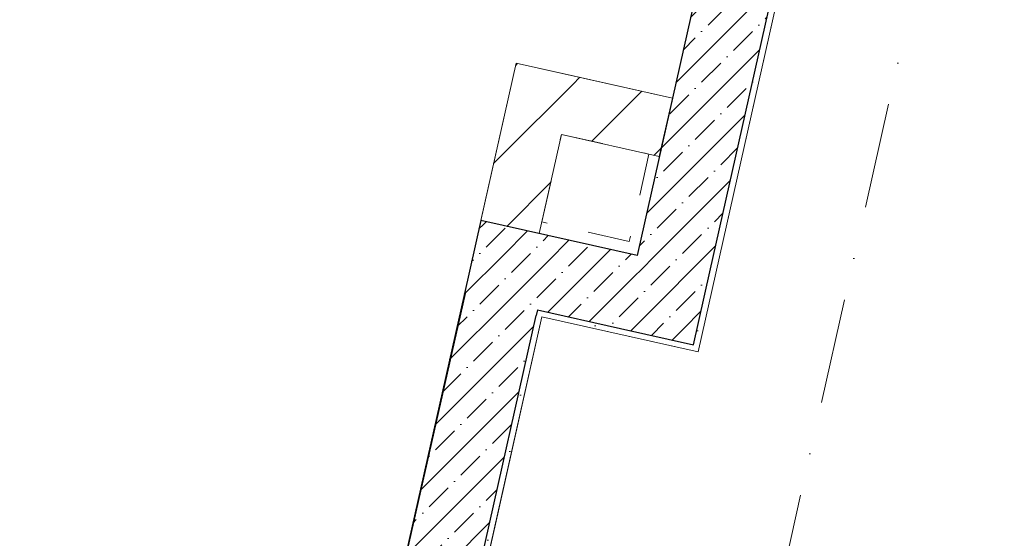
# Model space of a CAD drawing. Header units: millimetres. Extents: x -7218036 to -6934485, y 6013857 to 6210136.
# Tile 154 of 214: x -7178542 to -7175248, y 6145140 to 6146875. Entities that reach past the tile are written whole.
import ezdxf
from ezdxf.enums import TextEntityAlignment as Align

# ---------------------------------------------------------------- set-up
doc = ezdxf.new("R2010")
doc.units = ezdxf.units.MM
doc.header["$MEASUREMENT"] = 0
doc.linetypes.add('короткая штриховая', pattern=[282.222222, 141.111111, -141.111111])
doc.linetypes.add('Штрихпунктирная', pattern=[670.277762, 352.777767, -176.388884, 0, -141.111112])
for name, color, linetype in [('S - автостоянка.АР', 7, 'Continuous'), ('АР-Стены_внешние_.АР', 7, 'Continuous'), ('АР-Стены_внутренние_пилоны.АР', 7, 'Continuous'), ('АР-Чертеж-Оси_Осевые размеры.АР', 7, 'Continuous')]:
    doc.layers.add(name, color=color, linetype=linetype)
for name, color, linetype, lineweight in [('АР-вертикальная связь - Лифт.АР_Ном._пера__120', 7, 'Continuous', 0), ('АР-Стены_внешние_.АР_Ном._пера__1', 7, 'Continuous', 30), ('АР-Стены_внутренние_пилоны.АР_Ном._пера__1', 7, 'Continuous', 30), ('АР-Чертеж-Оси_Осевые размеры.АР_Ном._пера__1', 7, 'Continuous', 0), ('АР-Чертеж-Оси_Осевые размеры.АР_Ном._пера__120', 7, 'Continuous', 0)]:
    doc.layers.add(name, color=color, linetype=linetype, lineweight=lineweight)
doc.styles.add('РЎР“Р•РќР•Р\xa0Р\x98Р\xa0_РЎРўР\x98Р›Р¬_1', font='GOTHIC.TTF')
doc.dimstyles.new('СГЕНЕРИР_СТИЛЬ__1', dxfattribs={"dimtxt": 400, "dimasz": 332.5, "dimexe": 0.18, "dimexo": 0.0625, "dimgap": 0, "dimtad": 1, "dimdec": 0, "dimzin": 0, "dimdsep": 46, "dimtxsty": 'РЎР“Р•РќР•Р\xa0Р\x98Р\xa0_РЎРўР\x98Р›Р¬_1', "dimblk": 'ARROWHEAD_6', "dimblk1": 'ARROWHEAD_6', "dimblk2": 'ARROWHEAD_6', "dimcen": 0.09, "dimse1": 1, "dimse2": 1, "dimclrd": 7, "dimclre": 7, "dimclrt": 7, "dimazin": 0, "dimtfac": 1, "dimtdec": 4, "dimtmove": 0, "dimatfit": 3, "dimfxl": 1, "dimtolj": 1, "dimtzin": 0, "dimarcsym": 0})
pattern_1 = [(45, (-6566190.34, 6563027.8), (-111.369318, 111.369318), [0, -105, 0, -157.5]), (110, (-6565840.34, 6563027.8), (148.001588, 53.868173), [0, -77, 0, -133])]
pattern_2 = [(45, (-6566190.34, 6562677.8), (-84.852814, 84.852814), []), (45, (-6566232.77, 6562720.22), (-84.852814, 84.852814), [90, -30, 0, -30])]
pattern_3 = [(45, (-6566190.34, 6562677.8), (-127.279217, 127.279217), [])]

# ---------------------------------------------------------------- blocks, each defined once
blk = doc.blocks.new('Стена_74_6', base_point=(-7175849.8, 6148308))
at = {"layer": 'АР-Стены_внутренние_пилоны.АР', "linetype": 'Continuous', "lineweight": 0, "true_color": 0x000000}
h = blk.add_hatch(dxfattribs=at)
h.set_pattern_fill('ШТУКАТУРКА__ГИПС_01_0006', color=18, style=0, pattern_type=2)
h.set_pattern_definition(pattern_1)
h.paths.add_polyline_path([(-7175700.5, 6148402.5), (-7176287.9, 6145787.1), (-7176268.4, 6145782.7), (-7175681, 6148398.1)])
h = blk.add_hatch(dxfattribs=at)
h.set_pattern_fill('ЖЕЛЕЗОБЕТОН__PROJECT__0006', color=18, style=0, pattern_type=2)
h.set_pattern_definition(pattern_2)
h.paths.add_polyline_path([(-7175999.2, 6148213.4), (-7176477.1, 6146085.8), (-7176233.1, 6146031), (-7175755.3, 6148158.6)])
h = blk.add_hatch(dxfattribs=at)
h.set_pattern_fill('ЖЕЛЕЗОБЕТОН__PROJECT__0006', color=18, style=0, pattern_type=2)
h.set_pattern_definition(pattern_2)
h.paths.add_polyline_path([(-7176477.1, 6146085.8), (-7176531.9, 6145841.9), (-7176287.9, 6145787.1)])
h = blk.add_hatch(dxfattribs=at)
h.set_pattern_fill('ЖЕЛЕЗОБЕТОН__PROJECT__0006', color=18, style=0, pattern_type=2)
h.set_pattern_definition(pattern_2)
h.paths.add_polyline_path([(-7176477.1, 6146085.8), (-7176287.9, 6145787.1), (-7176233.1, 6146031)])
h = blk.add_hatch(dxfattribs=at)
h.set_pattern_fill('ШТУКАТУРКА__ГИПС_01_0006', color=18, style=0, pattern_type=2)
h.set_pattern_definition(pattern_1)
h.paths.add_polyline_path([(-7176287.9, 6145787.1), (-7176292.3, 6145767.6), (-7176272.8, 6145763.2)])
h = blk.add_hatch(dxfattribs=at)
h.set_pattern_fill('ШТУКАТУРКА__ГИПС_01_0006', color=18, style=0, pattern_type=2)
h.set_pattern_definition(pattern_1)
h.paths.add_polyline_path([(-7176268.4, 6145782.7), (-7176287.9, 6145787.1), (-7176272.8, 6145763.2)])
at = {"layer": 'АР-Стены_внутренние_пилоны.АР_Ном._пера__1', "color": 7, "linetype": 'Continuous', "lineweight": 30}
for p, q in [((-7175755.3, 6148158.6), (-7175700.5, 6148402.5)), ((-7176233.1, 6146031), (-7175755.3, 6148158.6)), ((-7176287.9, 6145787.1), (-7176233.1, 6146031)), ((-7176531.9, 6145841.9), (-7176287.9, 6145787.1))]:
    blk.add_line(p, q, dxfattribs=at)
at = {"layer": 'АР-Стены_внутренние_пилоны.АР_Ном._пера__1', "color": 7, "linetype": 'Continuous', "lineweight": 0, "flags": 128}
for points in [[(-7176272.8, 6145763.2), (-7175681, 6148398.1)], [(-7176272.8, 6145763.2), (-7176292.3, 6145767.6)]]:
    blk.add_lwpolyline(points, dxfattribs=at)
at = {"layer": 'АР-Стены_внутренние_пилоны.АР_Ном._пера__1', "color": 7, "linetype": 'Continuous', "lineweight": 30, "flags": 128}
blk.add_lwpolyline([(-7175999.2, 6148213.4), (-7176477.1, 6146085.8)], dxfattribs=at)
blk = doc.blocks.new('Стена_75_6', base_point=(-7176382.5, 6145936.4))
at = {"layer": 'АР-Стены_внутренние_пилоны.АР', "linetype": 'Continuous', "lineweight": 0, "true_color": 0x000000}
h = blk.add_hatch(dxfattribs=at)
h.set_pattern_fill('ЖЕЛЕЗОБЕТОН__PROJECT__0006', color=18, style=0, pattern_type=2)
h.set_pattern_definition(pattern_2)
h.paths.add_polyline_path([(-7177054.4, 6145959.2), (-7176810.4, 6145904.4), (-7176999.6, 6146203.1)])
h = blk.add_hatch(dxfattribs=at)
h.set_pattern_fill('ЖЕЛЕЗОБЕТОН__PROJECT__0006', color=18, style=0, pattern_type=2)
h.set_pattern_definition(pattern_2)
h.paths.add_polyline_path([(-7176999.6, 6146203.1), (-7176810.4, 6145904.4), (-7176755.7, 6146148.4)])
h = blk.add_hatch(dxfattribs=at)
h.set_pattern_fill('ЖЕЛЕЗОБЕТОН__PROJECT__0006', color=18, style=0, pattern_type=2)
h.set_pattern_definition(pattern_2)
h.paths.add_polyline_path([(-7176755.7, 6146148.4), (-7176810.4, 6145904.4), (-7176531.9, 6145841.9), (-7176477.1, 6146085.8)])
h = blk.add_hatch(dxfattribs=at)
h.set_pattern_fill('ШТУКАТУРКА__ГИПС_01_0006', color=18, style=0, pattern_type=2)
h.set_pattern_definition(pattern_1)
h.paths.add_polyline_path([(-7176814.8, 6145884.9), (-7176795.3, 6145880.5), (-7176810.4, 6145904.4)])
h = blk.add_hatch(dxfattribs=at)
h.set_pattern_fill('ШТУКАТУРКА__ГИПС_01_0006', color=18, style=0, pattern_type=2)
h.set_pattern_definition(pattern_1)
h.paths.add_polyline_path([(-7176810.4, 6145904.4), (-7176795.3, 6145880.5), (-7176790.9, 6145900.1)])
h = blk.add_hatch(dxfattribs=at)
h.set_pattern_fill('ШТУКАТУРКА__ГИПС_01_0006', color=18, style=0, pattern_type=2)
h.set_pattern_definition(pattern_1)
h.paths.add_polyline_path([(-7176790.9, 6145900.1), (-7176795.3, 6145880.5), (-7176292.3, 6145767.6), (-7176287.9, 6145787.1)])
at = {"layer": 'АР-Стены_внутренние_пилоны.АР_Ном._пера__1', "color": 7, "linetype": 'Continuous', "lineweight": 30}
for p, q in [((-7176810.4, 6145904.4), (-7176814.8, 6145884.9)), ((-7176810.4, 6145904.4), (-7176531.9, 6145841.9)), ((-7176531.9, 6145841.9), (-7176287.9, 6145787.1))]:
    blk.add_line(p, q, dxfattribs=at)
at = {"layer": 'АР-Стены_внутренние_пилоны.АР_Ном._пера__1', "color": 7, "linetype": 'Continuous', "lineweight": 30, "flags": 128}
for points in [[(-7176999.6, 6146203.1), (-7177054.4, 6145959.2)], [(-7176477.1, 6146085.8), (-7176999.6, 6146203.1)]]:
    blk.add_lwpolyline(points, dxfattribs=at)
at = {"layer": 'АР-Стены_внутренние_пилоны.АР_Ном._пера__1', "color": 7, "linetype": 'Continuous', "lineweight": 0, "flags": 128}
blk.add_lwpolyline([(-7176795.3, 6145880.5), (-7176292.3, 6145767.6)], dxfattribs=at)
blk = doc.blocks.new('Стена_76_6', base_point=(-7176905, 6146053.8))
at = {"layer": 'АР-Стены_внутренние_пилоны.АР', "linetype": 'Continuous', "lineweight": 0, "true_color": 0x000000}
h = blk.add_hatch(dxfattribs=at)
h.set_pattern_fill('ЖЕЛЕЗОБЕТОН__PROJECT__0006', color=18, style=0, pattern_type=2)
h.set_pattern_definition(pattern_2)
h.paths.add_polyline_path([(-7177054.4, 6145959.2), (-7177716, 6143013.3), (-7177472.1, 6142958.5), (-7176810.4, 6145904.4)])
h = blk.add_hatch(dxfattribs=at)
h.set_pattern_fill('ШТУКАТУРКА__ГИПС_01_0006', color=18, style=0, pattern_type=2)
h.set_pattern_definition(pattern_1)
h.paths.add_polyline_path([(-7176814.8, 6145884.9), (-7177467.7, 6142978), (-7177448.2, 6142973.6), (-7176795.3, 6145880.5)])
h = blk.add_hatch(dxfattribs=at)
h.set_pattern_fill('ЖЕЛЕЗОБЕТОН__PROJECT__0006', color=18, style=0, pattern_type=2)
h.set_pattern_definition(pattern_2)
h.paths.add_polyline_path([(-7177770.8, 6142769.3), (-7177472.1, 6142958.5), (-7177716, 6143013.3)])
h = blk.add_hatch(dxfattribs=at)
h.set_pattern_fill('ШТУКАТУРКА__ГИПС_01_0006', color=18, style=0, pattern_type=2)
h.set_pattern_definition(pattern_1)
h.paths.add_polyline_path([(-7177472.1, 6142958.5), (-7177448.2, 6142973.6), (-7177467.7, 6142978)])
h = blk.add_hatch(dxfattribs=at)
h.set_pattern_fill('ШТУКАТУРКА__ГИПС_01_0006', color=18, style=0, pattern_type=2)
h.set_pattern_definition(pattern_1)
h.paths.add_polyline_path([(-7177448.2, 6142973.6), (-7177472.1, 6142958.5), (-7177452.6, 6142954.1)])
h = blk.add_hatch(dxfattribs=at)
h.set_pattern_fill('ЖЕЛЕЗОБЕТОН__PROJECT__0006', color=18, style=0, pattern_type=2)
h.set_pattern_definition(pattern_2)
h.paths.add_polyline_path([(-7177472.1, 6142958.5), (-7177770.8, 6142769.3), (-7177526.9, 6142714.6)])
at = {"layer": 'АР-Стены_внутренние_пилоны.АР_Ном._пера__1', "color": 7, "linetype": 'Continuous', "lineweight": 30}
for p, q in [((-7176810.4, 6145904.4), (-7176814.8, 6145884.9)), ((-7177472.1, 6142958.5), (-7176814.8, 6145884.9)), ((-7177472.1, 6142958.5), (-7177452.6, 6142954.1))]:
    blk.add_line(p, q, dxfattribs=at)
at = {"layer": 'АР-Стены_внутренние_пилоны.АР_Ном._пера__1', "color": 7, "linetype": 'Continuous', "lineweight": 30, "flags": 128}
for points in [[(-7177054.4, 6145959.2), (-7177770.8, 6142769.3)], [(-7177770.8, 6142769.3), (-7177526.9, 6142714.6)]]:
    blk.add_lwpolyline(points, dxfattribs=at)
at = {"layer": 'АР-Стены_внутренние_пилоны.АР_Ном._пера__1', "color": 7, "linetype": 'Continuous', "lineweight": 0, "flags": 128}
blk.add_lwpolyline([(-7177448.2, 6142973.6), (-7176795.3, 6145880.5)], dxfattribs=at)
blk = doc.blocks.new('Стена_196_6', base_point=(-7176805.5, 6146610.8))
at = {"layer": 'АР-Стены_внешние_.АР', "linetype": 'Continuous', "lineweight": 0, "true_color": 0x000000}
h = blk.add_hatch(dxfattribs=at)
h.set_pattern_fill('БЛОКИ_БЕТОННЫЕ_ЭФФЕКТИВН_7F', color=18, style=0, pattern_type=2)
h.set_pattern_definition(pattern_3)
h.paths.add_polyline_path([(-7176881.2, 6146730.3), (-7176925, 6146535.1), (-7176729.9, 6146491.3)])
h = blk.add_hatch(dxfattribs=at)
h.set_pattern_fill('БЛОКИ_БЕТОННЫЕ_ЭФФЕКТИВН_7F', color=18, style=0, pattern_type=2)
h.set_pattern_definition(pattern_3)
h.paths.add_polyline_path([(-7176881.2, 6146730.3), (-7176729.9, 6146491.3), (-7176686, 6146686.5)])
h = blk.add_hatch(dxfattribs=at)
h.set_pattern_fill('БЛОКИ_БЕТОННЫЕ_ЭФФЕКТИВН_7F', color=18, style=0, pattern_type=2)
h.set_pattern_definition(pattern_3)
h.paths.add_polyline_path([(-7176925, 6146535.1), (-7176999.6, 6146203.1), (-7176804.4, 6146159.3), (-7176729.9, 6146491.3)])
at = {"layer": 'АР-Стены_внешние_.АР_Ном._пера__1', "color": 7, "linetype": 'Continuous', "lineweight": 15, "flags": 128}
for points in [[(-7176881.2, 6146730.3), (-7176999.6, 6146203.1)], [(-7176881.2, 6146730.3), (-7176686, 6146686.5)], [(-7176804.4, 6146159.3), (-7176729.9, 6146491.3)], [(-7176999.6, 6146203.1), (-7176804.4, 6146159.3)]]:
    blk.add_lwpolyline(points, dxfattribs=at)
blk = doc.blocks.new('Стена_251_6', base_point=(-7176805.5, 6146610.8))
at = {"layer": 'АР-Стены_внешние_.АР', "linetype": 'Continuous', "lineweight": 0, "true_color": 0x000000}
h = blk.add_hatch(dxfattribs=at)
h.set_pattern_fill('БЛОКИ_БЕТОННЫЕ_ЭФФЕКТИВН_7F', color=18, style=0, pattern_type=2)
h.set_pattern_definition(pattern_3)
h.paths.add_polyline_path([(-7176729.9, 6146491.3), (-7176402.5, 6146417.8), (-7176358.7, 6146612.9), (-7176686, 6146686.5)])
at = {"layer": 'АР-Стены_внешние_.АР_Ном._пера__1', "color": 7, "linetype": 'Continuous', "lineweight": 15, "flags": 128}
for points in [[(-7176358.7, 6146612.9), (-7176686, 6146686.5)], [(-7176402.5, 6146417.8), (-7176358.7, 6146612.9)], [(-7176729.9, 6146491.3), (-7176402.5, 6146417.8)]]:
    blk.add_lwpolyline(points, dxfattribs=at)
blk = doc.blocks.new('Стандартный Маркер Сетки[18]_6', base_point=(-7174682.2, 6150838.4))
at = {"layer": 'АР-Чертеж-Оси_Осевые размеры.АР_Ном._пера__120', "color": 7, "linetype": 'Штрихпунктирная', "lineweight": 0}
blk.add_line((-7174901.3, 6149862.7), (-7179463.8, 6129548.3), dxfattribs=at)
at = {"layer": 'АР-Чертеж-Оси_Осевые размеры.АР_Ном._пера__120', "color": 7, "lineweight": 0, "style": 'РЎР“Р•РќР•Р\xa0Р\x98Р\xa0_РЎРўР\x98Р›Р¬_1'}
blk.add_attdef('AC_MarkerText_1', text='', height=350, rotation=347.3417, dxfattribs=at).set_placement((-7179722.6, 6128265.8), align=Align.TOP_CENTER)
blk = doc.blocks.new('Стандартный Маркер Сетки[138]_6', base_point=(-7174682.2, 6150838.4))
at = {"layer": 'АР-Чертеж-Оси_Осевые размеры.АР_Ном._пера__120', "color": 7, "linetype": 'Штрихпунктирная', "lineweight": 0}
blk.add_line((-7174901.3, 6149862.7), (-7179463.8, 6129548.3), dxfattribs=at)
at = {"layer": 'АР-Чертеж-Оси_Осевые размеры.АР_Ном._пера__120', "color": 7, "lineweight": 0, "style": 'РЎР“Р•РќР•Р\xa0Р\x98Р\xa0_РЎРўР\x98Р›Р¬_1'}
blk.add_attdef('AC_MarkerText_1', text='', height=350, rotation=347.3417, dxfattribs=at).set_placement((-7179722.6, 6128265.8), align=Align.TOP_CENTER)
blk = doc.blocks.new('*D1304', base_point=(-6566190.3, 6562677.8))
at = {"layer": 'АР-Чертеж-Оси_Осевые размеры.АР_Ном._пера__1', "color": 7, "linetype": 'Continuous', "lineweight": 0, "transparency": 16777216}
for p, q in [((-7209788.7, 6165856.5), (-7210693.8, 6161826.9)), ((-7210561.4, 6161617.8), (-7210826.2, 6162036)), ((-7211013.9, 6161898.8), (-7210373.6, 6161755)), ((-7210693.8, 6161826.9), (-7211313.9, 6159065.6)), ((-7211181.5, 6158856.6), (-7211446.3, 6159274.7)), ((-7211634.1, 6159137.6), (-7210993.8, 6158993.7)), ((-7211313.9, 6159065.6), (-7213187.5, 6150723.5))]:
    blk.add_line(p, q, dxfattribs=at)
at = {"layer": 'АР-Чертеж-Оси_Осевые размеры.АР_Ном._пера__1', "color": 7, "lineweight": 0, "transparency": 16777216, "insert": (-7211236.4, 6159776), "char_height": 400, "attachment_point": 7, "rotation": 77.3417, "style": 'РЎР“Р•РќР•Р\xa0Р\x98Р\xa0_РЎРўР\x98Р›Р¬_1'}
blk.add_mtext('\\A1;{\\pql;\\fCentury Gothic|b0|i0|c204|p0;\\W1.000000;2\xa0830}', dxfattribs=at)
blk = doc.blocks.new('ARROWHEAD_6')
at = {"color": 0, "linetype": 'Continuous', "lineweight": 0}
for p, q in [((-0.5, -0.5), (0.5, 0.5)), ((0, 0), (-1, 0))]:
    blk.add_line(p, q, dxfattribs=at)
blk = doc.blocks.new('*D1305', base_point=(-6566190.3, 6562677.8))
at = {"layer": 'АР-Чертеж-Оси_Осевые размеры.АР_Ном._пера__1', "color": 7, "linetype": 'Continuous', "lineweight": 0, "transparency": 16777216}
for p, q in [((-7211181.5, 6158856.6), (-7211446.3, 6159274.7)), ((-7211313.9, 6159065.6), (-7213187.5, 6150723.5)), ((-7213055.1, 6150514.4), (-7213319.9, 6150932.6)), ((-7213507.7, 6150795.4), (-7212867.4, 6150651.6)), ((-7213187.5, 6150723.5), (-7214816.8, 6143469.2))]:
    blk.add_line(p, q, dxfattribs=at)
at = {"layer": 'АР-Чертеж-Оси_Осевые размеры.АР_Ном._пера__1', "color": 7, "lineweight": 0, "transparency": 16777216, "insert": (-7212483.2, 6154224.3), "char_height": 400, "attachment_point": 7, "rotation": 77.3417, "style": 'РЎР“Р•РќР•Р\xa0Р\x98Р\xa0_РЎРўР\x98Р›Р¬_1'}
blk.add_mtext('\\A1;{\\pql;\\fCentury Gothic|b0|i0|c204|p0;\\W1.000000;8\xa0550}', dxfattribs=at)
blk = doc.blocks.new('*D1306', base_point=(-6566190.3, 6562677.8))
at = {"layer": 'АР-Чертеж-Оси_Осевые размеры.АР_Ном._пера__1', "color": 7, "linetype": 'Continuous', "lineweight": 0, "transparency": 16777216}
for p, q in [((-7213055.1, 6150514.4), (-7213319.9, 6150932.6)), ((-7213187.5, 6150723.5), (-7214816.8, 6143469.2)), ((-7214949.2, 6143678.3), (-7214684.4, 6143260.1)), ((-7215136.9, 6143541.1), (-7214496.6, 6143397.3)), ((-7214816.8, 6143469.2), (-7214874.3, 6143213))]:
    blk.add_line(p, q, dxfattribs=at)
at = {"layer": 'АР-Чертеж-Оси_Осевые размеры.АР_Ном._пера__1', "color": 7, "lineweight": 0, "transparency": 16777216, "insert": (-7214234.7, 6146426.1), "char_height": 400, "attachment_point": 7, "rotation": 77.3417, "style": 'РЎР“Р•РќР•Р\xa0Р\x98Р\xa0_РЎРўР\x98Р›Р¬_1'}
blk.add_mtext('\\A1;{\\pql;\\fCentury Gothic|b0|i0|c204|p0;\\W1.000000;7\xa0435}', dxfattribs=at)

msp = doc.modelspace()

# ---------------------------------------------------------------- linework, layer by layer
at = {"layer": 'S - автостоянка.АР', "color": 254, "linetype": 'Continuous', "lineweight": 0, "true_color": 0xdadada, "flags": 128}
msp.add_lwpolyline([(-7169809, 6149671.9), (-7175536.2, 6150958.3), (-7175727.8, 6150105.2), (-7176010.8, 6150168.8), (-7175982.3, 6150295.6), (-7177085.3, 6150543.3), (-7177483.1, 6148772.1), (-7176380.1, 6148524.4), (-7176306.6, 6148851.6), (-7176023.7, 6148788), (-7176086.2, 6148509.7), (-7175676.6, 6148417.7), (-7176272.8, 6145763.2), (-7176795.3, 6145880.5), (-7176941, 6145231.7), (-7177302.5, 6143622.5), (-7177448.2, 6142973.6), (-7175252.9, 6142480.6), (-7175417.2, 6141748.8), (-7176436.6, 6141977.7), (-7176799.2, 6140363.2)], dxfattribs=at)
at = {"layer": 'S - автостоянка.АР', "color": 254, "linetype": 'Continuous', "lineweight": 0, "true_color": 0xd1c7d6, "flags": 128}
msp.add_lwpolyline([(-7179467.9, 6148377.5), (-7180946, 6141796.5), (-7178848.2, 6141325.3), (-7176887.1, 6140884.8), (-7176592.3, 6142196.9), (-7176526.5, 6142489.9), (-7177770.9, 6142769.1), (-7177050.8, 6145958.4), (-7177054.4, 6145959.2), (-7176881.2, 6146730.3), (-7176358.7, 6146612.9), (-7175999.2, 6148213.4), (-7177550.8, 6148561.9), (-7177682.3, 6147976.5)], close=True, dxfattribs=at)
at = {"layer": 'АР-вертикальная связь - Лифт.АР_Ном._пера__120', "color": 7, "linetype": 'короткая штриховая', "lineweight": 0}
msp.add_lwpolyline([(-7176502.8, 6146132.9), (-7176795.5, 6146198.6), (-7176729.8, 6146491.3), (-7176437.1, 6146425.6)], close=True, dxfattribs=at)

# ---------------------------------------------------------------- block references
at = {"layer": 'АР-Стены_внешние_.АР', "color": 7, "lineweight": 0}
for name in ['Стена_196_6', 'Стена_251_6']:
    msp.add_blockref(name, (-7176805.5, 6146610.8), dxfattribs=at)
at = {"layer": 'АР-Стены_внутренние_пилоны.АР', "color": 7, "lineweight": 0}
for name, p in [('Стена_74_6', (-7175849.8, 6148308)), ('Стена_75_6', (-7176382.5, 6145936.4)), ('Стена_76_6', (-7176905, 6146053.8))]:
    msp.add_blockref(name, p, dxfattribs=at)
at = {"layer": 'АР-Чертеж-Оси_Осевые размеры.АР', "color": 8, "linetype": 'Continuous', "lineweight": 15}
for name in ['Стандартный Маркер Сетки[18]_6', 'Стандартный Маркер Сетки[138]_6']:
    msp.add_blockref(name, (-7174682.2, 6150838.4), dxfattribs=at)

# ---------------------------------------------------------------- dimensions: what is measured, and where the dimension line sits
at = {"layer": 'АР-Чертеж-Оси_Осевые размеры.АР', "color": 7, "linetype": 'Continuous', "lineweight": 0}
for base, p1, p2, picture, middle in [((-7211313.9, 6159065.6), (-7213412.7, 6162437.5), (-7132164.6, 6141289.1), '*D1304', (-7211281.1, 6160489.3)), ((-7213187.5, 6150723.5), (-7132164.6, 6141289.1), (-7134038.2, 6132946.9), '*D1305', (-7212528, 6154937.6)), ((-7214816.8, 6143469.2), (-7134038.2, 6132946.9), (-7215540, 6143631.6), '*D1306', (-7214279.5, 6147139.4))]:
    dim = msp.add_linear_dim(base=base, p1=p1, p2=p2, angle=257.3417, dimstyle='СГЕНЕРИР_СТИЛЬ__1', dxfattribs=at)
    dim.commit()
    dim.dimension.update_dxf_attribs({"geometry": picture, "text_midpoint": middle, "dimtype": 160, "text_rotation": 77.3417})

doc.saveas('drawing.dxf')
